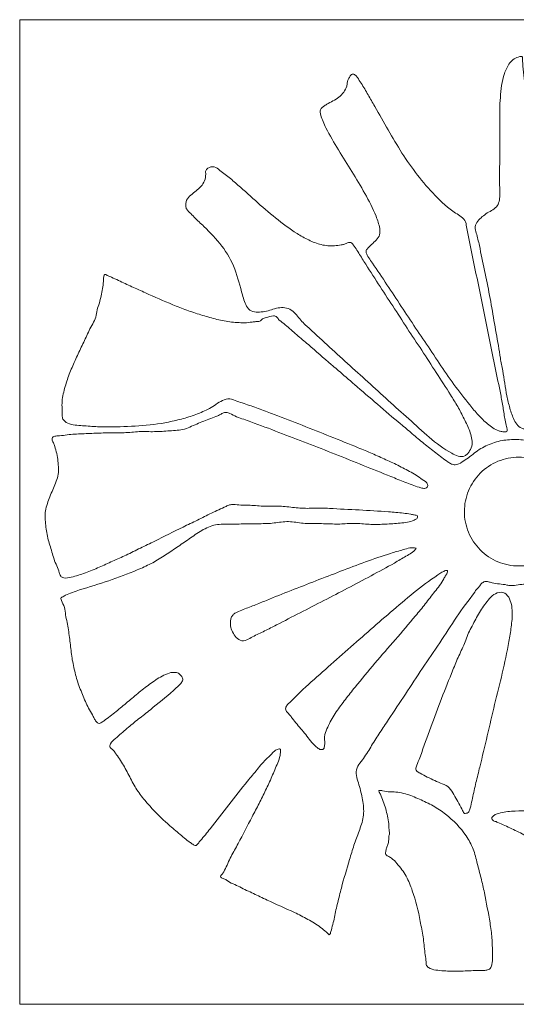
# Model space of a CAD drawing. Header units: millimetres. Extents: x 216 to 455, y 70 to 254.
# Tile 3 of 69: x 253 to 268, y 116 to 145. Entities that reach past the tile are written whole.
import ezdxf

# ---------------------------------------------------------------- set-up
doc = ezdxf.new("R2010")
doc.units = ezdxf.units.MM

msp = doc.modelspace()

# ---------------------------------------------------------------- linework, layer by layer
at = {"color": 7, "linetype": 'Continuous', "lineweight": 15}
for p, q in [((253.471, 145.266), (253.471, 115.79)), ((282.949, 145.266), (253.471, 145.266)), ((253.471, 115.79), (282.949, 115.79))]:
    msp.add_line(p, q, dxfattribs=at)
for points, knots in [([(268.861, 134.077), (268.905, 134.312), (268.942, 134.548), (269.018, 135.019), (269.055, 135.255), (269.163, 135.963), (269.232, 136.436), (269.369, 137.381), (269.429, 137.855), (269.527, 138.565), (269.564, 138.801), (269.62, 139.155), (269.636, 139.273), (269.654, 139.421), (269.658, 139.451), (269.667, 139.51), (269.675, 139.539), (269.677, 139.584), (269.674, 139.599), (269.656, 139.623), (269.643, 139.631), (269.603, 139.652), (269.574, 139.663), (269.501, 139.714), (269.466, 139.767), (269.395, 139.867), (269.363, 139.918), (269.272, 140.076), (269.222, 140.189), (269.094, 140.531), (269.024, 140.762), (268.9, 141.229), (268.851, 141.466), (268.773, 141.945), (268.743, 142.186), (268.676, 142.668), (268.642, 142.908), (268.6, 143.271), (268.587, 143.391), (268.553, 143.632), (268.538, 143.753), (268.53, 143.935), (268.523, 143.995), (268.514, 144.086), (268.519, 144.117), (268.514, 144.162), (268.497, 144.169), (268.467, 144.168), (268.452, 144.164), (268.38, 144.145), (268.321, 144.129), (268.22, 144.061), (268.177, 144.018), (268.067, 143.873), (268.019, 143.763), (267.937, 143.537), (267.914, 143.418), (267.894, 143.3)], [0, 0, 0, 0, 0.0625, 0.0625, 0.125, 0.125, 0.25, 0.25, 0.375, 0.375, 0.4375, 0.4375, 0.46875, 0.46875, 0.476562, 0.476562, 0.484375, 0.484375, 0.488281, 0.488281, 0.492187, 0.492187, 0.5, 0.5, 0.515625, 0.515625, 0.53125, 0.53125, 0.5625, 0.5625, 0.625, 0.625, 0.6875, 0.6875, 0.75, 0.75, 0.8125, 0.8125, 0.84375, 0.84375, 0.875, 0.875, 0.890625, 0.890625, 0.898437, 0.898437, 0.902344, 0.902344, 0.90625, 0.90625, 0.921875, 0.921875, 0.9375, 0.9375, 0.96875, 0.96875, 1, 1, 1, 1]), ([(267.867, 134.044), (267.761, 134.575), (267.648, 135.104), (267.434, 136.165), (267.323, 136.694), (267.168, 137.491), (267.108, 137.755), (267.028, 138.153), (267.004, 138.286), (266.951, 138.551), (266.921, 138.683), (266.876, 138.881), (266.862, 138.947), (266.841, 139.081), (266.839, 139.15), (266.794, 139.278), (266.742, 139.326), (266.633, 139.406), (266.574, 139.441), (266.288, 139.624), (266.089, 139.811), (265.525, 140.395), (265.201, 140.821), (264.769, 141.501), (264.636, 141.735), (264.36, 142.197), (264.229, 142.433), (264.034, 142.786), (263.963, 142.9), (263.829, 143.133), (263.765, 143.252), (263.654, 143.42), (263.617, 143.476), (263.561, 143.561), (263.539, 143.586), (263.486, 143.627), (263.451, 143.646), (263.388, 143.621), (263.37, 143.588), (263.334, 143.532), (263.318, 143.502), (263.291, 143.441), (263.281, 143.409), (263.27, 143.343), (263.268, 143.308), (263.248, 143.21), (263.206, 143.152), (263.129, 143.037), (263.08, 142.987), (262.914, 142.857), (262.782, 142.805), (262.633, 142.714), (262.603, 142.695), (262.544, 142.657), (262.514, 142.638), (262.471, 142.583), (262.464, 142.547), (262.466, 142.477), (262.472, 142.443), (262.499, 142.343), (262.527, 142.28), (262.576, 142.151), (262.604, 142.087), (262.635, 142.026)], [0, 0, 0, 0, 0.125, 0.125, 0.25, 0.25, 0.3125, 0.3125, 0.34375, 0.34375, 0.375, 0.375, 0.390625, 0.390625, 0.40625, 0.40625, 0.421875, 0.421875, 0.4375, 0.4375, 0.5, 0.5, 0.625, 0.625, 0.6875, 0.6875, 0.75, 0.75, 0.78125, 0.78125, 0.8125, 0.8125, 0.828125, 0.828125, 0.835937, 0.835937, 0.84375, 0.84375, 0.851562, 0.851562, 0.859375, 0.859375, 0.867187, 0.867187, 0.875, 0.875, 0.890625, 0.890625, 0.90625, 0.90625, 0.9375, 0.9375, 0.945312, 0.945312, 0.953125, 0.953125, 0.960937, 0.960937, 0.96875, 0.96875, 0.984375, 0.984375, 1, 1, 1, 1]), ([(267.894, 143.3), (267.868, 143.06), (267.843, 142.82), (267.836, 142.338), (267.842, 142.097), (267.84, 141.616), (267.843, 141.375), (267.838, 140.893), (267.823, 140.653), (267.833, 140.291), (267.841, 140.171), (267.839, 139.99), (267.836, 139.93), (267.819, 139.81), (267.8, 139.749), (267.696, 139.594), (267.573, 139.544), (267.359, 139.414), (267.261, 139.332), (267.141, 139.187), (267.112, 139.126), (267.101, 139), (267.119, 138.938), (267.172, 138.754), (267.202, 138.631), (267.282, 138.258), (267.327, 138.008), (267.433, 137.51), (267.488, 137.262), (267.582, 136.762), (267.622, 136.511), (267.709, 136.01), (267.757, 135.761), (267.817, 135.384), (267.836, 135.258), (267.878, 135.008), (267.905, 134.883), (267.975, 134.508), (267.999, 134.255), (268.077, 133.881), (268.107, 133.757), (268.177, 133.514), (268.218, 133.394), (268.299, 133.221), (268.332, 133.164), (268.423, 133.073), (268.478, 133.032), (268.573, 133.01), (268.609, 133.017), (268.652, 133.065), (268.663, 133.097), (268.69, 133.19), (268.698, 133.254), (268.756, 133.571), (268.813, 133.823), (268.861, 134.077)], [0, 0, 0, 0, 0.0625, 0.0625, 0.125, 0.125, 0.1875, 0.1875, 0.25, 0.25, 0.28125, 0.28125, 0.296875, 0.296875, 0.3125, 0.3125, 0.34375, 0.34375, 0.375, 0.375, 0.390625, 0.390625, 0.40625, 0.40625, 0.4375, 0.4375, 0.5, 0.5, 0.5625, 0.5625, 0.625, 0.625, 0.6875, 0.6875, 0.71875, 0.71875, 0.75, 0.75, 0.8125, 0.8125, 0.84375, 0.84375, 0.875, 0.875, 0.890625, 0.890625, 0.90625, 0.90625, 0.914062, 0.914062, 0.921875, 0.921875, 0.9375, 0.9375, 1, 1, 1, 1]), ([(262.635, 142.026), (262.757, 141.803), (262.881, 141.582), (263.145, 141.149), (263.282, 140.935), (263.548, 140.504), (263.678, 140.286), (263.923, 139.842), (264.044, 139.618), (264.183, 139.264), (264.226, 139.144), (264.255, 138.957), (264.257, 138.892), (264.226, 138.768), (264.186, 138.715), (264.056, 138.575), (263.95, 138.499), (263.859, 138.388), (263.849, 138.376), (263.837, 138.345), (263.836, 138.328), (263.843, 138.28), (263.857, 138.25), (263.902, 138.164), (263.938, 138.11), (264.117, 137.84), (264.267, 137.629), (264.554, 137.197), (264.696, 136.98), (264.981, 136.547), (265.123, 136.331), (265.412, 135.9), (265.558, 135.686), (265.846, 135.256), (265.989, 135.039), (266.277, 134.608), (266.427, 134.397), (266.743, 133.986), (266.9, 133.779), (267.152, 133.482), (267.24, 133.385), (267.425, 133.205), (267.522, 133.119), (267.688, 133.012), (267.745, 132.98), (267.838, 132.947), (267.871, 132.939), (267.935, 132.927), (267.968, 132.922), (268.018, 132.926), (268.036, 132.93), (268.059, 132.954), (268.06, 132.972), (268.058, 133.021), (268.048, 133.052), (268.023, 133.147), (268.009, 133.21), (267.973, 133.402), (267.959, 133.532), (267.918, 133.789), (267.893, 133.917), (267.867, 134.044)], [0, 0, 0, 0, 0.0625, 0.0625, 0.125, 0.125, 0.1875, 0.1875, 0.25, 0.25, 0.28125, 0.28125, 0.296875, 0.296875, 0.3125, 0.3125, 0.34375, 0.34375, 0.347656, 0.347656, 0.351563, 0.351563, 0.359375, 0.359375, 0.375, 0.375, 0.4375, 0.4375, 0.5, 0.5, 0.5625, 0.5625, 0.625, 0.625, 0.6875, 0.6875, 0.75, 0.75, 0.8125, 0.8125, 0.84375, 0.84375, 0.875, 0.875, 0.890625, 0.890625, 0.898438, 0.898438, 0.90625, 0.90625, 0.910156, 0.910156, 0.914063, 0.914063, 0.921875, 0.921875, 0.9375, 0.9375, 0.96875, 0.96875, 1, 1, 1, 1]), ([(266.366, 134.034), (266.226, 134.258), (266.082, 134.48), (265.791, 134.922), (265.653, 135.147), (265.361, 135.588), (265.212, 135.807), (264.925, 136.251), (264.783, 136.474), (264.345, 137.136), (264.059, 137.581), (263.705, 138.139), (263.637, 138.253), (263.529, 138.419), (263.495, 138.476), (263.434, 138.554), (263.411, 138.58), (263.351, 138.608), (263.315, 138.599), (263.254, 138.571), (263.224, 138.555), (263.159, 138.535), (263.126, 138.529), (263.028, 138.512), (262.962, 138.502), (262.762, 138.487), (262.626, 138.499), (262.367, 138.564), (262.242, 138.614), (262, 138.729), (261.884, 138.795), (261.548, 139.006), (261.337, 139.166), (260.923, 139.499), (260.721, 139.672), (260.328, 140.029), (260.13, 140.207), (259.828, 140.467), (259.729, 140.556), (259.569, 140.676), (259.514, 140.713), (259.411, 140.797), (259.358, 140.844), (259.229, 140.87), (259.158, 140.854), (259.075, 140.799), (259.05, 140.773), (259.032, 140.709), (259.039, 140.675), (259.039, 140.575), (259.027, 140.508), (258.978, 140.383), (258.94, 140.327), (258.808, 140.176), (258.692, 140.103), (258.542, 139.97), (258.495, 139.92), (258.441, 139.797), (258.433, 139.727), (258.449, 139.628), (258.463, 139.596), (258.505, 139.544), (258.53, 139.521), (258.6, 139.449), (258.647, 139.401), (258.788, 139.258), (258.887, 139.167), (258.987, 139.077)], [0, 0, 0, 0, 0.0625, 0.0625, 0.125, 0.125, 0.1875, 0.1875, 0.25, 0.25, 0.375, 0.375, 0.40625, 0.40625, 0.421875, 0.421875, 0.429687, 0.429687, 0.4375, 0.4375, 0.445312, 0.445312, 0.453125, 0.453125, 0.46875, 0.46875, 0.5, 0.5, 0.53125, 0.53125, 0.5625, 0.5625, 0.625, 0.625, 0.6875, 0.6875, 0.75, 0.75, 0.78125, 0.78125, 0.796875, 0.796875, 0.8125, 0.8125, 0.828125, 0.828125, 0.835937, 0.835937, 0.84375, 0.84375, 0.859375, 0.859375, 0.875, 0.875, 0.90625, 0.90625, 0.921875, 0.921875, 0.9375, 0.9375, 0.945312, 0.945312, 0.953125, 0.953125, 0.96875, 0.96875, 1, 1, 1, 1]), ([(258.987, 139.077), (259.174, 138.889), (259.359, 138.699), (259.678, 138.282), (259.811, 138.051), (260.001, 137.546), (260.067, 137.284), (260.156, 136.959), (260.175, 136.894), (260.22, 136.767), (260.246, 136.704), (260.323, 136.59), (260.382, 136.548), (260.514, 136.507), (260.584, 136.506), (260.72, 136.516), (260.788, 136.525), (260.921, 136.556), (260.986, 136.578), (261.184, 136.638), (261.326, 136.667), (261.526, 136.618), (261.588, 136.583), (261.694, 136.497), (261.741, 136.446), (261.83, 136.341), (261.873, 136.287), (261.963, 136.183), (262.013, 136.135), (262.27, 135.907), (262.468, 135.716), (262.872, 135.343), (263.077, 135.16), (263.487, 134.793), (263.688, 134.605), (264.095, 134.235), (264.3, 134.051), (264.706, 133.68), (264.912, 133.498), (265.321, 133.13), (265.521, 132.941), (265.939, 132.585), (266.161, 132.419), (266.46, 132.251), (266.522, 132.221), (266.657, 132.187), (266.73, 132.179), (266.827, 132.22), (266.852, 132.245), (266.896, 132.298), (266.917, 132.326), (266.974, 132.412), (267.005, 132.477), (267.023, 132.612), (267.011, 132.682), (266.982, 132.815), (266.963, 132.881), (266.894, 133.074), (266.834, 133.198), (266.71, 133.442), (266.648, 133.564), (266.512, 133.801), (266.439, 133.917), (266.366, 134.034)], [0, 0, 0, 0, 0.0625, 0.0625, 0.125, 0.125, 0.1875, 0.1875, 0.203125, 0.203125, 0.21875, 0.21875, 0.234375, 0.234375, 0.25, 0.25, 0.265625, 0.265625, 0.28125, 0.28125, 0.3125, 0.3125, 0.328125, 0.328125, 0.34375, 0.34375, 0.359375, 0.359375, 0.375, 0.375, 0.4375, 0.4375, 0.5, 0.5, 0.5625, 0.5625, 0.625, 0.625, 0.6875, 0.6875, 0.75, 0.75, 0.8125, 0.8125, 0.828125, 0.828125, 0.84375, 0.84375, 0.851563, 0.851563, 0.859375, 0.859375, 0.875, 0.875, 0.890625, 0.890625, 0.90625, 0.90625, 0.9375, 0.9375, 0.96875, 0.96875, 1, 1, 1, 1]), ([(267.09, 128.126), (267.105, 128.16), (267.124, 128.191), (267.176, 128.244), (267.203, 128.269), (267.248, 128.328), (267.268, 128.36), (267.32, 128.413), (267.353, 128.434), (267.426, 128.454), (267.465, 128.45), (267.537, 128.43), (267.572, 128.416), (267.681, 128.388), (267.755, 128.379), (267.905, 128.366), (267.98, 128.358), (268.092, 128.333), (268.129, 128.326), (268.204, 128.322), (268.241, 128.325), (268.352, 128.338), (268.425, 128.352), (268.573, 128.368), (268.647, 128.375), (269.016, 128.44), (269.3, 128.531), (269.621, 128.72), (269.683, 128.761), (269.81, 128.842), (269.871, 128.884), (270.04, 129.027), (270.147, 129.13), (270.329, 129.368), (270.407, 129.493), (270.533, 129.761), (270.579, 129.906), (270.629, 130.197), (270.638, 130.344), (270.646, 130.64), (270.638, 130.789), (270.595, 131.08), (270.563, 131.223), (270.458, 131.501), (270.388, 131.634), (270.219, 131.878), (270.117, 131.991), (269.889, 132.182), (269.762, 132.261), (269.502, 132.408), (269.37, 132.476), (269.093, 132.582), (268.951, 132.623), (268.655, 132.674), (268.504, 132.692), (268.205, 132.701), (268.055, 132.689), (267.832, 132.653), (267.758, 132.631), (267.615, 132.582), (267.543, 132.558), (267.334, 132.47), (267.205, 132.388), (267.023, 132.247), (266.964, 132.198), (266.84, 132.109), (266.776, 132.068), (266.649, 131.982), (266.58, 131.942), (266.464, 131.942), (266.426, 131.95), (266.355, 131.979), (266.325, 132.002), (266.167, 132.109), (266.047, 132.202), (265.807, 132.387), (265.687, 132.481), (265.452, 132.674), (265.334, 132.769), (265.105, 132.968), (264.99, 133.067), (264.636, 133.353), (264.409, 133.555), (263.95, 133.952), (263.718, 134.148), (263.375, 134.448), (263.259, 134.546), (263.029, 134.745), (262.915, 134.844), (262.564, 135.135), (262.34, 135.34), (261.995, 135.637), (261.878, 135.734), (261.648, 135.932), (261.538, 136.036), (261.361, 136.18), (261.295, 136.22), (261.214, 136.301), (261.192, 136.333), (261.153, 136.374), (261.138, 136.387), (261.104, 136.403), (261.084, 136.404), (260.991, 136.392), (260.92, 136.367), (260.81, 136.339), (260.774, 136.329), (260.725, 136.301), (260.71, 136.289), (260.685, 136.26), (260.671, 136.247), (260.619, 136.226), (260.58, 136.228), (260.504, 136.224), (260.467, 136.22), (260.355, 136.203), (260.28, 136.192), (260.13, 136.191), (260.054, 136.196), (259.904, 136.204), (259.829, 136.211), (259.609, 136.249), (259.462, 136.273), (259.174, 136.343), (259.033, 136.386), (258.75, 136.475), (258.61, 136.521), (258.331, 136.623), (258.192, 136.679), (257.778, 136.844), (257.506, 136.966), (257.1, 137.151), (256.964, 137.211), (256.693, 137.333), (256.557, 137.393), (256.357, 137.492), (256.29, 137.525), (256.187, 137.568), (256.151, 137.579), (256.101, 137.604), (256.085, 137.615), (256.054, 137.634), (256.035, 137.647), (256.001, 137.633), (255.996, 137.611), (255.987, 137.576), (255.985, 137.558), (255.978, 137.503), (255.977, 137.467), (255.972, 137.357), (255.96, 137.286), (255.932, 137.142), (255.917, 137.071), (255.892, 136.927), (255.879, 136.855), (255.832, 136.717), (255.804, 136.649), (255.776, 136.506), (255.769, 136.432), (255.702, 136.225), (255.614, 136.099), (255.485, 135.832), (255.427, 135.696), (255.297, 135.429), (255.235, 135.294), (255.111, 135.025), (255.049, 134.89), (254.939, 134.615), (254.89, 134.476), (254.804, 134.191), (254.764, 134.045), (254.737, 133.821), (254.736, 133.747), (254.739, 133.597), (254.738, 133.522), (254.74, 133.41), (254.743, 133.372), (254.767, 133.301), (254.791, 133.27), (254.874, 133.195), (254.945, 133.165), (255.09, 133.131), (255.166, 133.125), (255.315, 133.115), (255.39, 133.109), (255.615, 133.09), (255.764, 133.082), (256.214, 133.071), (256.514, 133.079), (257.112, 133.108), (257.41, 133.133), (257.855, 133.203), (258.002, 133.235), (258.295, 133.306), (258.442, 133.341), (258.726, 133.439), (258.867, 133.494), (259.074, 133.585), (259.141, 133.618), (259.269, 133.697), (259.33, 133.741), (259.456, 133.823), (259.522, 133.862), (259.663, 133.913), (259.74, 133.922), (259.888, 133.888), (259.956, 133.854), (260.097, 133.801), (260.169, 133.78), (260.383, 133.709), (260.524, 133.657), (260.806, 133.552), (260.947, 133.5), (261.651, 133.236), (262.208, 133.011), (263.047, 132.679), (263.325, 132.565), (263.743, 132.394), (263.882, 132.338), (264.158, 132.219), (264.294, 132.156), (264.568, 132.032), (264.705, 131.968), (264.973, 131.832), (265.108, 131.765), (265.302, 131.649), (265.365, 131.608), (265.49, 131.524), (265.554, 131.484), (265.641, 131.413), (265.67, 131.384), (265.688, 131.312), (265.679, 131.266), (265.611, 131.231), (265.571, 131.234), (265.496, 131.245), (265.459, 131.255), (265.352, 131.289), (265.283, 131.318), (265.143, 131.372), (265.072, 131.398), (264.861, 131.476), (264.721, 131.532), (264.305, 131.704), (264.024, 131.811), (263.19, 132.151), (262.632, 132.373), (261.792, 132.697), (261.51, 132.802), (260.951, 133.021), (260.669, 133.124), (260.318, 133.256), (260.247, 133.28), (260.103, 133.325), (260.032, 133.348), (259.896, 133.411), (259.832, 133.451), (259.729, 133.494), (259.693, 133.505), (259.619, 133.509), (259.581, 133.499), (259.513, 133.469), (259.481, 133.45), (259.414, 133.417), (259.379, 133.402), (259.276, 133.36), (259.205, 133.335), (258.996, 133.255), (258.857, 133.197), (258.65, 133.109), (258.581, 133.079), (258.444, 133.019), (258.373, 132.995), (258.224, 132.975), (258.148, 132.972), (257.997, 132.96), (257.922, 132.955), (257.695, 132.939), (257.543, 132.931), (257.239, 132.934), (257.087, 132.939), (256.861, 132.919), (256.785, 132.91), (256.633, 132.901), (256.558, 132.9), (256.33, 132.899), (256.178, 132.9), (255.875, 132.891), (255.723, 132.885), (255.42, 132.871), (255.269, 132.866), (255.041, 132.852), (254.966, 132.846), (254.816, 132.826), (254.74, 132.815), (254.627, 132.809), (254.589, 132.807), (254.514, 132.796), (254.472, 132.789), (254.437, 132.744), (254.436, 132.723), (254.443, 132.686), (254.45, 132.668), (254.471, 132.616), (254.486, 132.581), (254.553, 132.405), (254.587, 132.257), (254.619, 132.034), (254.627, 131.959), (254.635, 131.809), (254.635, 131.732), (254.6, 131.513), (254.54, 131.378), (254.423, 131.106), (254.366, 130.97), (254.268, 130.691), (254.229, 130.544), (254.232, 130.253), (254.251, 130.108), (254.285, 129.892), (254.297, 129.82), (254.329, 129.678), (254.351, 129.608), (254.415, 129.399), (254.451, 129.257), (254.546, 128.981), (254.614, 128.851), (254.666, 128.676), (254.676, 128.641), (254.72, 128.58), (254.756, 128.562), (254.866, 128.544), (254.941, 128.559), (255.158, 128.608), (255.298, 128.658), (255.576, 128.758), (255.712, 128.816), (255.984, 128.933), (256.118, 128.993), (256.387, 129.117), (256.523, 129.176), (256.657, 129.238)], [0, 0, 0, 0, 0.001953, 0.001953, 0.003906, 0.003906, 0.005859, 0.005859, 0.007813, 0.007813, 0.009766, 0.009766, 0.011719, 0.011719, 0.015625, 0.015625, 0.019531, 0.019531, 0.021484, 0.021484, 0.023438, 0.023438, 0.027344, 0.027344, 0.03125, 0.03125, 0.046875, 0.046875, 0.050781, 0.050781, 0.054688, 0.054688, 0.0625, 0.0625, 0.070313, 0.070313, 0.078125, 0.078125, 0.085938, 0.085938, 0.09375, 0.09375, 0.101563, 0.101563, 0.109375, 0.109375, 0.117188, 0.117188, 0.125, 0.125, 0.132813, 0.132813, 0.140625, 0.140625, 0.148438, 0.148438, 0.15625, 0.15625, 0.160156, 0.160156, 0.164063, 0.164063, 0.171875, 0.171875, 0.175781, 0.175781, 0.179688, 0.179688, 0.183594, 0.183594, 0.185547, 0.185547, 0.1875, 0.1875, 0.195313, 0.195313, 0.203125, 0.203125, 0.210938, 0.210938, 0.21875, 0.21875, 0.234375, 0.234375, 0.25, 0.25, 0.257813, 0.257813, 0.265625, 0.265625, 0.28125, 0.28125, 0.289063, 0.289063, 0.296875, 0.296875, 0.300781, 0.300781, 0.302734, 0.302734, 0.303711, 0.303711, 0.304688, 0.304688, 0.308594, 0.308594, 0.310547, 0.310547, 0.311523, 0.311523, 0.3125, 0.3125, 0.314453, 0.314453, 0.316406, 0.316406, 0.320313, 0.320313, 0.324219, 0.324219, 0.328125, 0.328125, 0.335938, 0.335938, 0.34375, 0.34375, 0.351563, 0.351563, 0.359375, 0.359375, 0.375, 0.375, 0.382813, 0.382813, 0.390625, 0.390625, 0.394531, 0.394531, 0.396484, 0.396484, 0.397461, 0.397461, 0.398438, 0.398438, 0.399414, 0.399414, 0.400391, 0.400391, 0.402344, 0.402344, 0.40625, 0.40625, 0.410156, 0.410156, 0.414063, 0.414063, 0.417969, 0.417969, 0.421875, 0.421875, 0.429688, 0.429688, 0.4375, 0.4375, 0.445313, 0.445313, 0.453125, 0.453125, 0.460938, 0.460938, 0.46875, 0.46875, 0.472656, 0.472656, 0.476562, 0.476562, 0.478516, 0.478516, 0.480469, 0.480469, 0.484375, 0.484375, 0.488281, 0.488281, 0.492187, 0.492187, 0.5, 0.5, 0.515625, 0.515625, 0.53125, 0.53125, 0.539062, 0.539062, 0.546875, 0.546875, 0.554687, 0.554687, 0.558594, 0.558594, 0.5625, 0.5625, 0.566406, 0.566406, 0.570312, 0.570312, 0.574219, 0.574219, 0.578125, 0.578125, 0.585937, 0.585937, 0.59375, 0.59375, 0.625, 0.625, 0.640625, 0.640625, 0.648437, 0.648437, 0.65625, 0.65625, 0.664062, 0.664062, 0.671875, 0.671875, 0.675781, 0.675781, 0.679687, 0.679687, 0.681641, 0.681641, 0.683594, 0.683594, 0.685547, 0.685547, 0.6875, 0.6875, 0.691406, 0.691406, 0.695312, 0.695312, 0.703125, 0.703125, 0.71875, 0.71875, 0.75, 0.75, 0.765625, 0.765625, 0.78125, 0.78125, 0.785156, 0.785156, 0.789062, 0.789062, 0.792969, 0.792969, 0.794922, 0.794922, 0.796875, 0.796875, 0.798828, 0.798828, 0.800781, 0.800781, 0.804687, 0.804687, 0.8125, 0.8125, 0.816406, 0.816406, 0.820312, 0.820312, 0.824219, 0.824219, 0.828125, 0.828125, 0.835937, 0.835937, 0.84375, 0.84375, 0.847656, 0.847656, 0.851562, 0.851562, 0.859375, 0.859375, 0.867187, 0.867187, 0.875, 0.875, 0.878906, 0.878906, 0.882812, 0.882812, 0.884766, 0.884766, 0.886719, 0.886719, 0.887695, 0.887695, 0.888672, 0.888672, 0.890625, 0.890625, 0.898437, 0.898437, 0.902344, 0.902344, 0.90625, 0.90625, 0.914062, 0.914062, 0.921875, 0.921875, 0.929688, 0.929688, 0.9375, 0.9375, 0.941406, 0.941406, 0.945313, 0.945313, 0.953125, 0.953125, 0.960937, 0.960937, 0.962891, 0.962891, 0.964844, 0.964844, 0.96875, 0.96875, 0.976562, 0.976562, 0.984375, 0.984375, 0.992187, 0.992187, 1, 1, 1, 1]), ([(270.038, 130.54), (270.038, 130.755), (269.996, 130.965), (269.833, 131.359), (269.712, 131.539), (269.412, 131.84), (269.231, 131.962), (268.838, 132.125), (268.623, 132.169), (268.197, 132.169), (267.983, 132.126), (267.588, 131.963), (267.408, 131.843), (267.105, 131.538), (266.986, 131.359), (266.823, 130.965), (266.781, 130.753), (266.781, 130.329), (266.823, 130.116), (266.984, 129.724), (267.105, 129.543), (267.405, 129.242), (267.585, 129.12), (267.98, 128.955), (268.192, 128.912), (268.623, 128.912), (268.835, 128.954), (269.231, 129.118), (269.411, 129.24), (269.862, 129.691), (270.038, 130.112), (270.038, 130.54)], [0, 0, 0, 0, 0.0625, 0.0625, 0.125, 0.125, 0.1875, 0.1875, 0.25, 0.25, 0.3125, 0.3125, 0.375, 0.375, 0.4375, 0.4375, 0.5, 0.5, 0.5625, 0.5625, 0.625, 0.625, 0.6875, 0.6875, 0.75, 0.75, 0.8125, 0.8125, 0.875, 0.875, 1, 1, 1, 1]), ([(256.657, 129.238), (256.801, 129.305), (256.942, 129.377), (257.226, 129.516), (257.369, 129.584), (257.795, 129.795), (258.076, 129.939), (258.503, 130.147), (258.646, 130.215), (258.931, 130.353), (259.071, 130.427), (259.355, 130.567), (259.504, 130.624), (259.681, 130.712), (259.717, 130.729), (259.791, 130.751), (259.828, 130.754), (259.939, 130.751), (260.013, 130.737), (260.161, 130.731), (260.235, 130.733), (260.383, 130.731), (260.456, 130.725), (260.677, 130.702), (260.825, 130.703), (261.121, 130.709), (261.268, 130.705), (261.563, 130.677), (261.71, 130.656), (262.004, 130.634), (262.152, 130.637), (262.448, 130.644), (262.596, 130.643), (263.038, 130.618), (263.333, 130.605), (263.923, 130.571), (264.218, 130.555), (264.66, 130.522), (264.807, 130.511), (265.027, 130.485), (265.1, 130.473), (265.209, 130.453), (265.246, 130.446), (265.3, 130.437), (265.319, 130.435), (265.355, 130.427), (265.374, 130.418), (265.385, 130.383), (265.381, 130.363), (265.361, 130.332), (265.346, 130.321), (265.298, 130.293), (265.265, 130.278), (265.164, 130.236), (265.091, 130.222), (264.946, 130.202), (264.874, 130.196), (264.729, 130.182), (264.656, 130.175), (264.438, 130.166), (264.292, 130.158), (264, 130.153), (263.854, 130.164), (263.563, 130.188), (263.417, 130.193), (263.199, 130.176), (263.126, 130.17), (262.98, 130.164), (262.907, 130.166), (262.688, 130.174), (262.542, 130.18), (262.25, 130.178), (262.104, 130.177), (261.812, 130.206), (261.666, 130.234), (261.374, 130.243), (261.229, 130.217), (260.937, 130.181), (260.791, 130.178), (260.499, 130.178), (260.353, 130.176), (260.062, 130.169), (259.916, 130.164), (259.697, 130.16), (259.624, 130.159), (259.478, 130.159), (259.405, 130.157), (259.189, 130.118), (259.048, 130.048), (258.787, 129.895), (258.664, 129.808), (258.417, 129.633), (258.291, 129.55), (258.041, 129.381), (257.917, 129.294), (257.664, 129.129), (257.535, 129.052), (257.267, 128.912), (257.129, 128.851), (256.707, 128.677), (256.422, 128.569), (255.846, 128.375), (255.555, 128.286), (255.12, 128.146), (254.975, 128.101), (254.804, 128.016), (254.77, 127.998), (254.728, 127.974), (254.72, 127.97), (254.705, 127.958), (254.703, 127.947), (254.71, 127.919), (254.717, 127.901), (254.749, 127.812), (254.784, 127.743), (254.831, 127.599), (254.834, 127.522), (254.857, 127.372), (254.873, 127.298), (254.919, 127.075), (254.941, 126.926), (254.979, 126.625), (254.996, 126.474), (255.03, 126.173), (255.058, 126.024), (255.126, 125.729), (255.162, 125.581), (255.254, 125.293), (255.313, 125.153), (255.4, 124.943), (255.429, 124.873), (255.488, 124.734), (255.525, 124.668), (255.602, 124.537), (255.638, 124.47), (255.692, 124.37), (255.71, 124.337), (255.747, 124.271), (255.765, 124.237), (255.826, 124.191), (255.87, 124.2), (255.937, 124.235), (255.967, 124.258), (256.057, 124.325), (256.119, 124.368), (256.298, 124.505), (256.412, 124.602), (256.643, 124.794), (256.759, 124.888), (256.987, 125.084), (257.103, 125.179), (257.342, 125.36), (257.463, 125.45), (257.654, 125.569), (257.719, 125.607), (257.854, 125.674), (257.925, 125.703), (258.073, 125.734), (258.153, 125.734), (258.254, 125.682), (258.282, 125.656), (258.328, 125.595), (258.352, 125.562), (258.352, 125.487), (258.334, 125.451), (258.291, 125.39), (258.264, 125.362), (258.183, 125.285), (258.128, 125.234), (257.851, 124.982), (257.613, 124.8), (257.266, 124.514), (257.146, 124.424), (256.911, 124.239), (256.796, 124.142), (256.568, 123.949), (256.455, 123.851), (256.286, 123.702), (256.228, 123.653), (256.173, 123.554), (256.157, 123.512), (256.198, 123.449), (256.237, 123.435), (256.289, 123.381), (256.308, 123.349), (256.35, 123.287), (256.373, 123.257), (256.44, 123.168), (256.482, 123.106), (256.596, 122.913), (256.666, 122.781), (256.808, 122.518), (256.873, 122.382), (257.03, 122.13), (257.121, 122.012), (257.407, 121.667), (257.616, 121.448), (257.952, 121.145), (258.068, 121.047), (258.298, 120.852), (258.411, 120.751), (258.563, 120.64), (258.594, 120.618), (258.656, 120.576), (258.687, 120.55), (258.743, 120.54), (258.763, 120.547), (258.791, 120.572), (258.802, 120.588), (258.835, 120.634), (258.858, 120.664), (258.929, 120.752), (258.98, 120.808), (259.077, 120.924), (259.124, 120.984), (259.359, 121.281), (259.545, 121.519), (259.912, 122), (260.097, 122.239), (260.388, 122.589), (260.485, 122.704), (260.628, 122.881), (260.675, 122.94), (260.775, 123.054), (260.828, 123.108), (260.937, 123.214), (260.989, 123.269), (261.069, 123.351), (261.097, 123.375), (261.162, 123.415), (261.197, 123.434), (261.245, 123.435), (261.256, 123.434), (261.271, 123.422), (261.275, 123.412), (261.281, 123.385), (261.28, 123.365), (261.275, 123.309), (261.269, 123.272), (261.249, 123.16), (261.223, 123.089), (261.137, 122.882), (261.079, 122.744), (260.961, 122.469), (260.896, 122.334), (260.768, 122.065), (260.704, 121.929), (260.567, 121.664), (260.496, 121.532), (260.288, 121.135), (260.152, 120.869), (259.939, 120.474), (259.866, 120.344), (259.761, 120.146), (259.729, 120.078), (259.67, 119.94), (259.641, 119.871), (259.587, 119.773), (259.567, 119.741), (259.525, 119.68), (259.495, 119.653), (259.477, 119.6), (259.491, 119.582), (259.523, 119.564), (259.541, 119.558), (259.594, 119.54), (259.631, 119.53), (259.721, 119.459), (259.787, 119.424), (259.925, 119.365), (259.996, 119.338), (260.129, 119.268), (260.195, 119.233), (260.331, 119.168), (260.399, 119.137), (260.603, 119.041), (260.738, 118.976), (261.145, 118.782), (261.423, 118.667), (261.83, 118.474), (261.963, 118.405), (262.227, 118.26), (262.356, 118.182), (262.537, 118.046), (262.595, 117.998), (262.664, 117.934), (262.678, 117.921), (262.703, 117.893), (262.715, 117.873), (262.743, 117.873), (262.751, 117.88), (262.761, 117.896), (262.765, 117.904), (262.775, 117.93), (262.78, 117.948), (262.803, 118.038), (262.82, 118.11), (262.863, 118.252), (262.878, 118.325), (262.918, 118.544), (262.951, 118.689), (263.027, 118.977), (263.061, 119.122), (263.172, 119.554), (263.26, 119.839), (263.387, 120.266), (263.429, 120.409), (263.522, 120.692), (263.575, 120.832), (263.679, 121.112), (263.729, 121.252), (263.776, 121.548), (263.768, 121.705), (263.716, 122.008), (263.684, 122.158), (263.601, 122.454), (263.538, 122.6), (263.547, 122.83), (263.577, 122.904), (263.664, 123.03), (263.716, 123.089), (263.85, 123.276), (263.926, 123.409), (264.084, 123.673), (264.169, 123.8), (264.34, 124.055), (264.424, 124.184), (264.676, 124.569), (264.849, 124.823), (265.188, 125.335), (265.355, 125.593), (265.695, 126.104), (265.871, 126.355), (266.214, 126.865), (266.376, 127.126), (266.719, 127.635), (266.902, 127.882), (267.09, 128.126)], [0, 0, 0, 0, 0.007813, 0.007813, 0.015625, 0.015625, 0.03125, 0.03125, 0.039063, 0.039063, 0.046875, 0.046875, 0.054688, 0.054688, 0.056641, 0.056641, 0.058594, 0.058594, 0.0625, 0.0625, 0.066406, 0.066406, 0.070313, 0.070313, 0.078125, 0.078125, 0.085938, 0.085938, 0.09375, 0.09375, 0.101563, 0.101563, 0.109375, 0.109375, 0.125, 0.125, 0.140625, 0.140625, 0.148438, 0.148438, 0.152344, 0.152344, 0.154297, 0.154297, 0.155273, 0.155273, 0.15625, 0.15625, 0.157227, 0.157227, 0.158203, 0.158203, 0.160156, 0.160156, 0.164063, 0.164063, 0.167969, 0.167969, 0.171875, 0.171875, 0.179688, 0.179688, 0.1875, 0.1875, 0.195313, 0.195313, 0.199219, 0.199219, 0.203125, 0.203125, 0.210938, 0.210938, 0.21875, 0.21875, 0.226563, 0.226563, 0.234375, 0.234375, 0.242188, 0.242188, 0.25, 0.25, 0.257813, 0.257813, 0.261719, 0.261719, 0.265625, 0.265625, 0.273438, 0.273438, 0.28125, 0.28125, 0.289063, 0.289063, 0.296875, 0.296875, 0.304688, 0.304688, 0.3125, 0.3125, 0.328125, 0.328125, 0.34375, 0.34375, 0.351563, 0.351563, 0.353516, 0.353516, 0.354004, 0.354004, 0.354492, 0.354492, 0.355469, 0.355469, 0.359375, 0.359375, 0.363281, 0.363281, 0.367188, 0.367188, 0.375, 0.375, 0.382813, 0.382813, 0.390625, 0.390625, 0.398438, 0.398438, 0.40625, 0.40625, 0.410156, 0.410156, 0.414063, 0.414063, 0.417969, 0.417969, 0.419922, 0.419922, 0.421875, 0.421875, 0.423828, 0.423828, 0.425781, 0.425781, 0.429688, 0.429688, 0.4375, 0.4375, 0.445313, 0.445313, 0.453125, 0.453125, 0.460938, 0.460938, 0.464844, 0.464844, 0.46875, 0.46875, 0.472656, 0.472656, 0.474609, 0.474609, 0.476563, 0.476563, 0.478516, 0.478516, 0.480469, 0.480469, 0.484375, 0.484375, 0.5, 0.5, 0.507813, 0.507813, 0.515625, 0.515625, 0.523438, 0.523438, 0.527344, 0.527344, 0.529297, 0.529297, 0.53125, 0.53125, 0.533203, 0.533203, 0.535156, 0.535156, 0.539062, 0.539062, 0.546875, 0.546875, 0.554687, 0.554687, 0.5625, 0.5625, 0.578125, 0.578125, 0.585937, 0.585937, 0.59375, 0.59375, 0.595703, 0.595703, 0.597656, 0.597656, 0.598633, 0.598633, 0.599609, 0.599609, 0.601562, 0.601562, 0.605469, 0.605469, 0.609375, 0.609375, 0.625, 0.625, 0.640625, 0.640625, 0.648437, 0.648437, 0.652344, 0.652344, 0.65625, 0.65625, 0.660156, 0.660156, 0.662109, 0.662109, 0.664062, 0.664062, 0.664551, 0.664551, 0.665039, 0.665039, 0.666016, 0.666016, 0.667969, 0.667969, 0.671875, 0.671875, 0.679687, 0.679687, 0.6875, 0.6875, 0.695312, 0.695312, 0.703125, 0.703125, 0.71875, 0.71875, 0.726562, 0.726562, 0.730469, 0.730469, 0.734375, 0.734375, 0.736328, 0.736328, 0.738281, 0.738281, 0.739258, 0.739258, 0.740234, 0.740234, 0.742187, 0.742187, 0.746094, 0.746094, 0.75, 0.75, 0.753906, 0.753906, 0.757812, 0.757812, 0.765625, 0.765625, 0.78125, 0.78125, 0.789062, 0.789062, 0.796875, 0.796875, 0.800781, 0.800781, 0.801758, 0.801758, 0.802734, 0.802734, 0.803223, 0.803223, 0.803711, 0.803711, 0.804687, 0.804687, 0.808594, 0.808594, 0.8125, 0.8125, 0.820312, 0.820312, 0.828125, 0.828125, 0.84375, 0.84375, 0.851562, 0.851562, 0.859375, 0.859375, 0.867187, 0.867187, 0.875, 0.875, 0.882812, 0.882812, 0.890625, 0.890625, 0.894531, 0.894531, 0.898437, 0.898437, 0.90625, 0.90625, 0.914062, 0.914062, 0.921875, 0.921875, 0.9375, 0.9375, 0.953125, 0.953125, 0.96875, 0.96875, 0.984375, 0.984375, 1, 1, 1, 1]), ([(265.338, 129.445), (265.273, 129.453), (265.208, 129.46), (265.079, 129.441), (265.015, 129.42), (264.824, 129.364), (264.697, 129.328), (264.317, 129.212), (264.067, 129.123), (263.321, 128.848), (262.827, 128.659), (261.84, 128.273), (261.345, 128.082), (260.732, 127.832), (260.61, 127.781), (260.364, 127.683), (260.238, 127.641), (260.054, 127.566), (259.993, 127.54), (259.907, 127.491), (259.879, 127.472), (259.833, 127.424), (259.817, 127.396), (259.78, 127.303), (259.774, 127.237), (259.782, 127.107), (259.796, 127.042), (259.821, 126.981)], [0, 0, 0, 0, 0.03125, 0.03125, 0.0625, 0.0625, 0.125, 0.125, 0.25, 0.25, 0.5, 0.5, 0.75, 0.75, 0.8125, 0.8125, 0.875, 0.875, 0.90625, 0.90625, 0.921875, 0.921875, 0.9375, 0.9375, 0.96875, 0.96875, 1, 1, 1, 1]), ([(259.821, 126.981), (259.847, 126.919), (259.882, 126.864), (259.961, 126.757), (260.009, 126.707), (260.135, 126.665), (260.206, 126.67), (260.328, 126.723), (260.384, 126.76), (260.561, 126.852), (260.682, 126.907), (260.92, 127.025), (261.038, 127.086), (261.392, 127.27), (261.629, 127.389), (262.102, 127.633), (262.338, 127.755), (262.812, 127.997), (263.047, 128.121), (263.518, 128.368), (263.754, 128.489), (264.221, 128.745), (264.456, 128.867), (264.801, 129.067), (264.914, 129.137), (265.089, 129.234), (265.147, 129.266), (265.229, 129.323), (265.255, 129.343), (265.303, 129.388), (265.322, 129.415), (265.338, 129.445)], [0, 0, 0, 0, 0.03125, 0.03125, 0.0625, 0.0625, 0.09375, 0.09375, 0.125, 0.125, 0.1875, 0.1875, 0.25, 0.25, 0.375, 0.375, 0.5, 0.5, 0.625, 0.625, 0.75, 0.75, 0.875, 0.875, 0.9375, 0.9375, 0.96875, 0.96875, 0.984375, 0.984375, 1, 1, 1, 1]), ([(266.077, 128.71), (265.83, 128.538), (265.584, 128.364), (265.114, 127.99), (264.885, 127.794), (264.198, 127.21), (263.749, 126.809), (263.07, 126.215), (262.844, 126.017), (262.395, 125.616), (262.167, 125.42), (261.838, 125.112), (261.734, 125.004), (261.602, 124.87), (261.575, 124.844), (261.518, 124.794), (261.489, 124.77), (261.445, 124.709), (261.431, 124.671), (261.431, 124.614), (261.435, 124.595), (261.453, 124.561), (261.466, 124.547), (261.508, 124.506), (261.534, 124.478), (261.581, 124.417), (261.603, 124.385), (261.673, 124.293), (261.722, 124.233), (261.871, 124.055), (261.973, 123.939), (262.068, 123.817)], [0, 0, 0, 0, 0.125, 0.125, 0.25, 0.25, 0.5, 0.5, 0.625, 0.625, 0.75, 0.75, 0.8125, 0.8125, 0.828125, 0.828125, 0.84375, 0.84375, 0.859375, 0.859375, 0.867188, 0.867188, 0.875, 0.875, 0.890625, 0.890625, 0.90625, 0.90625, 0.9375, 0.9375, 1, 1, 1, 1]), ([(262.068, 123.817), (262.115, 123.755), (262.161, 123.691), (262.263, 123.572), (262.32, 123.518), (262.412, 123.444), (262.445, 123.419), (262.504, 123.412), (262.524, 123.414), (262.561, 123.428), (262.576, 123.443), (262.588, 123.48), (262.589, 123.501), (262.593, 123.54), (262.597, 123.559), (262.607, 123.618), (262.604, 123.656), (262.592, 123.734), (262.589, 123.773), (262.6, 123.851), (262.611, 123.888), (262.649, 123.999), (262.68, 124.071), (262.782, 124.281), (262.859, 124.416), (263.033, 124.672), (263.127, 124.795), (263.316, 125.042), (263.412, 125.164), (263.704, 125.527), (263.904, 125.765), (264.304, 126.239), (264.51, 126.472), (264.919, 126.94), (265.117, 127.179), (265.417, 127.535), (265.517, 127.653), (265.704, 127.9), (265.799, 128.024), (265.945, 128.204), (265.993, 128.265), (266.083, 128.392), (266.122, 128.46), (266.182, 128.561), (266.202, 128.594), (266.244, 128.66), (266.267, 128.692), (266.275, 128.742), (266.276, 128.753), (266.268, 128.771), (266.258, 128.776), (266.227, 128.773), (266.207, 128.772), (266.169, 128.757), (266.152, 128.744), (266.115, 128.727), (266.096, 128.719), (266.077, 128.71)], [0, 0, 0, 0, 0.03125, 0.03125, 0.0625, 0.0625, 0.078125, 0.078125, 0.085937, 0.085937, 0.09375, 0.09375, 0.101563, 0.101563, 0.109375, 0.109375, 0.125, 0.125, 0.140625, 0.140625, 0.15625, 0.15625, 0.1875, 0.1875, 0.25, 0.25, 0.3125, 0.3125, 0.375, 0.375, 0.5, 0.5, 0.625, 0.625, 0.75, 0.75, 0.8125, 0.8125, 0.875, 0.875, 0.90625, 0.90625, 0.9375, 0.9375, 0.953125, 0.953125, 0.96875, 0.96875, 0.972656, 0.972656, 0.976563, 0.976563, 0.984375, 0.984375, 0.992188, 0.992188, 1, 1, 1, 1]), ([(268.113, 126.646), (268.139, 126.794), (268.163, 126.941), (268.201, 127.237), (268.217, 127.386), (268.207, 127.686), (268.185, 127.842), (268.067, 128.04), (268.01, 128.102), (267.859, 128.134), (267.778, 128.116), (267.64, 128.048), (267.583, 127.995), (267.482, 127.879), (267.436, 127.818), (267.299, 127.634), (267.217, 127.505), (267.109, 127.303), (267.075, 127.234), (267.006, 127.097), (266.967, 127.03), (266.893, 126.896), (266.874, 126.821), (266.821, 126.677), (266.791, 126.606), (266.697, 126.397), (266.63, 126.259), (266.508, 125.978), (266.451, 125.836), (266.281, 125.409), (266.164, 125.126), (265.847, 124.264), (265.632, 123.691), (265.424, 123.115)], [0, 0, 0, 0, 0.0625, 0.0625, 0.125, 0.125, 0.1875, 0.1875, 0.21875, 0.21875, 0.25, 0.25, 0.28125, 0.28125, 0.3125, 0.3125, 0.375, 0.375, 0.40625, 0.40625, 0.4375, 0.4375, 0.46875, 0.46875, 0.5, 0.5, 0.5625, 0.5625, 0.625, 0.625, 0.75, 0.75, 1, 1, 1, 1]), ([(265.424, 123.115), (265.385, 123.043), (265.366, 122.963), (265.334, 122.867), (265.328, 122.847), (265.328, 122.806), (265.338, 122.787), (265.383, 122.744), (265.42, 122.727), (265.595, 122.621), (265.745, 122.556), (265.969, 122.455), (266.042, 122.419), (266.194, 122.358), (266.272, 122.327), (266.386, 122.211), (266.422, 122.137), (266.506, 121.998), (266.549, 121.929), (266.627, 121.787), (266.662, 121.714), (266.718, 121.606), (266.738, 121.571), (266.763, 121.527), (266.768, 121.518), (266.782, 121.503), (266.793, 121.501), (266.823, 121.507), (266.844, 121.507), (266.884, 121.517), (266.899, 121.534), (266.92, 121.568), (266.928, 121.587), (266.95, 121.643), (266.96, 121.682), (266.986, 121.8), (267.004, 121.878), (267.057, 122.113), (267.091, 122.27), (267.164, 122.582), (267.204, 122.738), (267.394, 123.517), (267.539, 124.143), (267.76, 125.08), (267.84, 125.392), (267.99, 126.016), (268.057, 126.33), (268.113, 126.646)], [0, 0, 0, 0, 0.03125, 0.03125, 0.039063, 0.039063, 0.046875, 0.046875, 0.0625, 0.0625, 0.125, 0.125, 0.15625, 0.15625, 0.1875, 0.1875, 0.21875, 0.21875, 0.25, 0.25, 0.28125, 0.28125, 0.296875, 0.296875, 0.300781, 0.300781, 0.304688, 0.304688, 0.3125, 0.3125, 0.320313, 0.320313, 0.328125, 0.328125, 0.34375, 0.34375, 0.375, 0.375, 0.4375, 0.4375, 0.5, 0.5, 0.75, 0.75, 0.875, 0.875, 1, 1, 1, 1]), ([(267.379, 119.129), (267.349, 119.276), (267.316, 119.423), (267.243, 119.714), (267.204, 119.858), (267.128, 120.149), (267.096, 120.295), (266.987, 120.577), (266.917, 120.709), (266.667, 121.078), (266.45, 121.293), (266.099, 121.572), (265.974, 121.657), (265.71, 121.804), (265.574, 121.869), (265.298, 121.99), (265.159, 122.048), (264.868, 122.132), (264.714, 122.15), (264.484, 122.151), (264.409, 122.166), (264.315, 122.184), (264.296, 122.188), (264.267, 122.191), (264.258, 122.191), (264.239, 122.19), (264.227, 122.189), (264.217, 122.173), (264.223, 122.162), (264.232, 122.145), (264.236, 122.137), (264.249, 122.111), (264.257, 122.094), (264.298, 122.007), (264.322, 121.935), (264.376, 121.792), (264.405, 121.72), (264.445, 121.573), (264.462, 121.499), (264.496, 121.35), (264.511, 121.274), (264.517, 121.16), (264.517, 121.122), (264.522, 121.047), (264.528, 121.009), (264.539, 120.933), (264.541, 120.896), (264.52, 120.82), (264.517, 120.782), (264.515, 120.706), (264.513, 120.668), (264.497, 120.593), (264.483, 120.557), (264.454, 120.486), (264.442, 120.45), (264.434, 120.394), (264.432, 120.375), (264.421, 120.339), (264.414, 120.32), (264.421, 120.282), (264.432, 120.265), (264.462, 120.24), (264.48, 120.232), (264.532, 120.206), (264.565, 120.187), (264.66, 120.12), (264.716, 120.066), (264.762, 120.004)], [0, 0, 0, 0, 0.0625, 0.0625, 0.125, 0.125, 0.1875, 0.1875, 0.25, 0.25, 0.375, 0.375, 0.4375, 0.4375, 0.5, 0.5, 0.5625, 0.5625, 0.625, 0.625, 0.65625, 0.65625, 0.664063, 0.664063, 0.667969, 0.667969, 0.671875, 0.671875, 0.675781, 0.675781, 0.679688, 0.679688, 0.6875, 0.6875, 0.71875, 0.71875, 0.75, 0.75, 0.78125, 0.78125, 0.8125, 0.8125, 0.828125, 0.828125, 0.84375, 0.84375, 0.859375, 0.859375, 0.875, 0.875, 0.890625, 0.890625, 0.90625, 0.90625, 0.921875, 0.921875, 0.929688, 0.929688, 0.9375, 0.9375, 0.945313, 0.945313, 0.953125, 0.953125, 0.96875, 0.96875, 1, 1, 1, 1]), ([(272.403, 117.834), (272.342, 117.966), (272.289, 118.102), (272.17, 118.368), (272.105, 118.498), (271.982, 118.761), (271.921, 118.893), (271.787, 119.151), (271.718, 119.279), (271.585, 119.536), (271.516, 119.664), (271.363, 119.911), (271.282, 120.032), (271.115, 120.271), (271.029, 120.389), (270.847, 120.62), (270.751, 120.735), (270.539, 120.936), (270.423, 121.025), (270.177, 121.183), (270.046, 121.255), (269.777, 121.375), (269.638, 121.42), (269.355, 121.498), (269.211, 121.532), (268.775, 121.593), (268.482, 121.591), (268.043, 121.555), (267.895, 121.541), (267.723, 121.476), (267.689, 121.46), (267.644, 121.428), (267.63, 121.416), (267.606, 121.388), (267.598, 121.37), (267.604, 121.333), (267.616, 121.317), (267.64, 121.29), (267.656, 121.28), (267.691, 121.267), (267.71, 121.264), (267.745, 121.252), (267.761, 121.243), (267.778, 121.235)], [0, 0, 0, 0, 0.0625, 0.0625, 0.125, 0.125, 0.1875, 0.1875, 0.25, 0.25, 0.3125, 0.3125, 0.375, 0.375, 0.4375, 0.4375, 0.5, 0.5, 0.5625, 0.5625, 0.625, 0.625, 0.6875, 0.6875, 0.75, 0.75, 0.875, 0.875, 0.9375, 0.9375, 0.953125, 0.953125, 0.960937, 0.960937, 0.96875, 0.96875, 0.976562, 0.976562, 0.984375, 0.984375, 0.992187, 0.992187, 1, 1, 1, 1]), ([(267.778, 121.235), (267.92, 121.176), (268.059, 121.112), (268.336, 120.98), (268.477, 120.919), (268.673, 120.797), (268.738, 120.757), (268.875, 120.689), (268.943, 120.654), (269.072, 120.57), (269.133, 120.523), (269.257, 120.43), (269.32, 120.384), (269.495, 120.235), (269.591, 120.119), (269.784, 119.887), (269.88, 119.771), (270.054, 119.523), (270.134, 119.393), (270.295, 119.134), (270.374, 119.004), (270.594, 118.604), (270.722, 118.327), (270.924, 117.917), (270.995, 117.782), (271.082, 117.571), (271.108, 117.5), (271.153, 117.394), (271.169, 117.358), (271.228, 117.31), (271.269, 117.307), (271.46, 117.297), (271.613, 117.307), (271.843, 117.29), (271.919, 117.275), (272.072, 117.271), (272.148, 117.299), (272.301, 117.328), (272.377, 117.322), (272.492, 117.313), (272.531, 117.308), (272.578, 117.319), (272.588, 117.323), (272.6, 117.338), (272.601, 117.348), (272.596, 117.377), (272.587, 117.394), (272.545, 117.48), (272.528, 117.555), (272.47, 117.696), (272.435, 117.764), (272.403, 117.834)], [0, 0, 0, 0, 0.0625, 0.0625, 0.125, 0.125, 0.15625, 0.15625, 0.1875, 0.1875, 0.21875, 0.21875, 0.25, 0.25, 0.3125, 0.3125, 0.375, 0.375, 0.4375, 0.4375, 0.5, 0.5, 0.625, 0.625, 0.6875, 0.6875, 0.71875, 0.71875, 0.734375, 0.734375, 0.75, 0.75, 0.8125, 0.8125, 0.84375, 0.84375, 0.875, 0.875, 0.90625, 0.90625, 0.921875, 0.921875, 0.925781, 0.925781, 0.929687, 0.929687, 0.9375, 0.9375, 0.96875, 0.96875, 1, 1, 1, 1]), ([(264.762, 120.004), (264.864, 119.882), (264.964, 119.759), (265.114, 119.486), (265.171, 119.34), (265.324, 118.891), (265.403, 118.584), (265.488, 118.117), (265.518, 117.962), (265.57, 117.65), (265.583, 117.492), (265.608, 117.256), (265.621, 117.178), (265.635, 117.06), (265.635, 117.02), (265.645, 116.942), (265.672, 116.908), (265.773, 116.846), (265.851, 116.828), (266.005, 116.803), (266.084, 116.796), (266.318, 116.783), (266.474, 116.783), (266.786, 116.786), (266.942, 116.793), (267.176, 116.809), (267.254, 116.804), (267.371, 116.803), (267.41, 116.804), (267.486, 116.821), (267.525, 116.835), (267.577, 116.894), (267.591, 116.931), (267.609, 117.006), (267.614, 117.044), (267.624, 117.159), (267.623, 117.236), (267.619, 117.466), (267.615, 117.62), (267.594, 117.926), (267.573, 118.077), (267.497, 118.529), (267.44, 118.829), (267.379, 119.129)], [0, 0, 0, 0, 0.0625, 0.0625, 0.125, 0.125, 0.25, 0.25, 0.3125, 0.3125, 0.375, 0.375, 0.40625, 0.40625, 0.421875, 0.421875, 0.4375, 0.4375, 0.46875, 0.46875, 0.5, 0.5, 0.5625, 0.5625, 0.625, 0.625, 0.65625, 0.65625, 0.671875, 0.671875, 0.6875, 0.6875, 0.703125, 0.703125, 0.71875, 0.71875, 0.75, 0.75, 0.8125, 0.8125, 0.875, 0.875, 1, 1, 1, 1])]:
    msp.add_open_spline(points, degree=3, knots=knots, dxfattribs=at)

doc.saveas('drawing.dxf')
